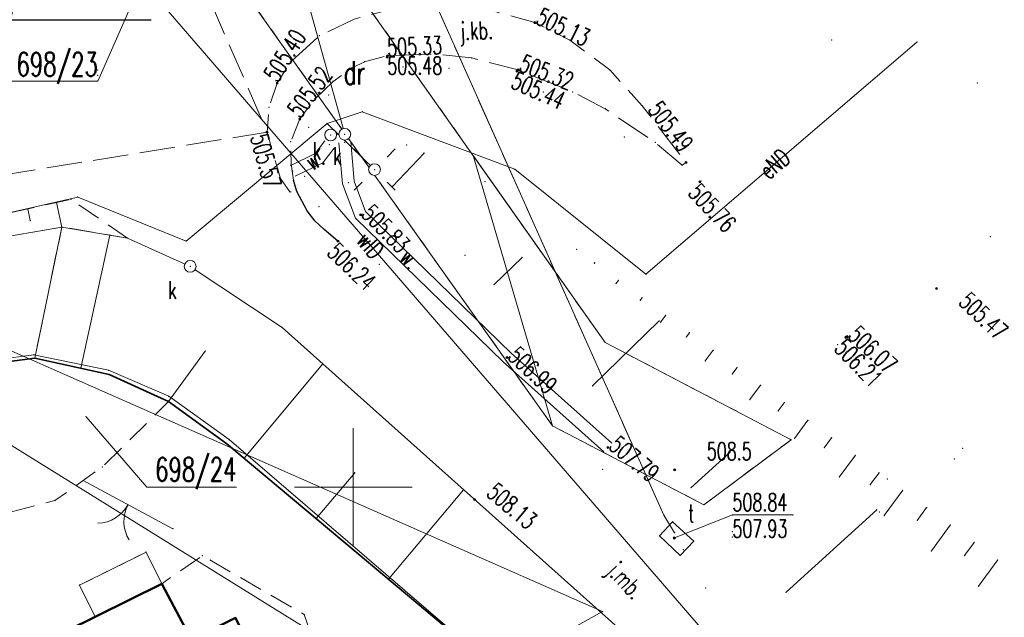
# Model space of a CAD drawing. Header units: metres. Extents: x 7422311 to 7422914, y 5495352 to 5495886.
# Tile 18 of 22: x 7422436 to 7422478, y 5495808 to 5495833. Entities that reach past the tile are written whole.
import ezdxf
from ezdxf import colors
from ezdxf.entities.mleader import LeaderData, LeaderLine
from ezdxf.enums import TextEntityAlignment as Align
from ezdxf.math import Vec2, Vec3

# ---------------------------------------------------------------- set-up
doc = ezdxf.new("R2010")
doc.units = ezdxf.units.M
doc.set_wipeout_variables(frame=1)
for name, pattern in [('L_0_03', [1, 0.5, -0.5]), ('L_0_04', [1.5, 1, -0.5]), ('L_0_06', [2, 1.5, -0.5]), ('L_2_50', [2.5, 2, -0.5])]:
    doc.linetypes.add(name, pattern=pattern)
doc.layers.get('0').update_dxf_attribs({"linetype": 'CONTINUOUS', "lineweight": 18})
for name, color, linetype, lineweight in [('_PROelCAD_ODNOSNIKI_SZCZEGOL', 7, 'CONTINUOUS', 13), ('EGB_Budynek', 7, 'CONTINUOUS', 50), ('EGB_DzialkaEwidencyjna', 7, 'CONTINUOUS', 18), ('EGB_KonturUzytkuGruntowego', 96, 'CONTINUOUS', 18), ('EGB_ObiektTrwaleZwiazanyZBudyn', 7, 'CONTINUOUS', 18), ('GES_InneUrzadzeniaTowarzyszac2', 7, 'CONTINUOUS', 18), ('GES_PrzewodElektroenergetyczny', 1, 'CONTINUOUS', 18), ('GES_PrzewodKanalizacyjny', 36, 'CONTINUOUS', 18), ('GES_PrzewodTelekomunikacyjny_P', 7, 'CONTINUOUS', 18), ('GES_PrzewodWodociagowy', 5, 'CONTINUOUS', 18), ('GES_Rzedna', 7, 'CONTINUOUS', 18), ('GES_UrzadzeniaSiecElektroener2', 7, 'CONTINUOUS', 18), ('GES_UrzadzeniaSiecTelekomunika', 7, 'CONTINUOUS', 18), ('GES_UrzadzeniaTowarzyszczaceL1', 7, 'CONTINUOUS', 18), ('KR_ObiektKarto', 7, 'CONTINUOUS', 18), ('OT_Komunikacja', 7, 'CONTINUOUS', 18), ('OT_Ogrodzenia', 7, 'CONTINUOUS', 18), ('OT_Rzedna', 7, 'CONTINUOUS', 18), ('OT_Skarpa', 7, 'CONTINUOUS', 18)]:
    doc.layers.add(name, color=color, linetype=linetype, lineweight=lineweight)
doc.styles.get("Standard").update_dxf_attribs({"font": 'simplex.shx'})
doc.linetypes.add('L_0_15_SHX', pattern='A,0,-0.375,-0.75,-0.75,-0.75,-0.75,-0.75,[1,mapa_aktualana_poszerzona1.shx,S=0.05,R=0,X=0,Y=0],-0.75,-0.75,-0.75,-0.75,-0.375', length=7.5)

# ---------------------------------------------------------------- blocks, each defined once
blk = doc.blocks.new('L_0_02_1')
at = {"color": 0}
blk.add_point((0, 0), dxfattribs=at)
blk = doc.blocks.new('L_0_02_2')
at = {"color": 0}
blk.add_point((0, 0), dxfattribs=at)
blk = doc.blocks.new('L_2_20_3')
at = {"color": 0, "linetype": 'Continuous', "lineweight": 13}
for centre, start, end in [((-3, 0), 299.98164, 0), ((3, 0), 180, 240.01836)]:
    blk.add_arc(centre, 3, start, end, dxfattribs=at)
blk = doc.blocks.new('SUPP')
at = {"color": 0, "linetype": 'Continuous', "lineweight": 18}
blk.add_wipeout([(0, -0.5), (0.25, -0.433), (0.433, -0.25), (0.5, 0), (0.433, 0.25), (0.25, 0.433), (0, 0.5), (-0.25, 0.433), (-0.433, 0.25), (-0.5, 0), (-0.433, -0.25), (-0.25, -0.433)], dxfattribs=at)
blk.add_circle((0, 0), 0.5, dxfattribs=at)
blk = doc.blocks.new('SUPW_O')
at = {"color": 0, "linetype": 'Continuous', "lineweight": 18}
blk.add_wipeout([(0, -0.5), (0.25, -0.433), (0.433, -0.25), (0.5, 0), (0.433, 0.25), (0.25, 0.433), (0, 0.5), (-0.25, 0.433), (-0.433, 0.25), (-0.5, 0), (-0.433, -0.25), (-0.25, -0.433)], dxfattribs=at)
blk.add_circle((0, 0), 0.5, dxfattribs=at)
blk = doc.blocks.new('SUPS01_07')
at = {"linetype": 'Continuous', "lineweight": 13}
blk.add_hatch(color=0, dxfattribs=at).paths.add_polyline_path([(0, -0.091, 1), (0, 0.091, 1)])
at = {"color": 0, "linetype": 'Continuous', "lineweight": 13}
blk.add_circle((0, 0), 0.0906, dxfattribs=at)
blk = doc.blocks.new('SUEO')
at = {"color": 0, "linetype": 'Continuous', "lineweight": 18, "flags": 128}
for points in [[(-1.06, 1.06), (-1.76, 1.76)], [(1.76, 1.76), (1.06, 1.06)], [(-1.74, -1.74), (-1.06, -1.06)], [(1.06, -1.06), (1.76, -1.76)]]:
    blk.add_lwpolyline(points, dxfattribs=at)
at = {"color": 0, "linetype": 'Continuous', "lineweight": 18}
blk.add_wipeout([(0, -0.5), (0.25, -0.433), (0.433, -0.25), (0.5, 0), (0.433, 0.25), (0.25, 0.433), (0, 0.5), (-0.25, 0.433), (-0.433, 0.25), (-0.5, 0), (-0.433, -0.25), (-0.25, -0.433)], dxfattribs=at)
blk.add_circle((0, 0), 0.5, dxfattribs=at)
blk = doc.blocks.new('OTRN')
at = {"linetype": 'Continuous', "lineweight": 13}
blk.add_hatch(color=0, dxfattribs=at).paths.add_polyline_path([(0, -0.091, 1), (0, 0.091, 1)])
at = {"color": 0, "linetype": 'Continuous', "lineweight": 13}
blk.add_circle((0, 0), 0.0906, dxfattribs=at)
blk = doc.blocks.new('OTRS')
at = {"linetype": 'Continuous', "lineweight": 13}
blk.add_hatch(color=0, dxfattribs=at).paths.add_polyline_path([(0, -0.091, 1), (0, 0.091, 1)])
at = {"color": 0, "linetype": 'Continuous', "lineweight": 13}
blk.add_circle((0, 0), 0.0906, dxfattribs=at)

msp = doc.modelspace()

# ---------------------------------------------------------------- linework, layer by layer
at = {"linetype": 'Continuous', "lineweight": 18, "flags": 128}
for points in [[(7422450.254, 5495811.057), (7422450.254, 5495816.057)], [(7422447.754, 5495813.557), (7422452.754, 5495813.557)]]:
    msp.add_lwpolyline(points, dxfattribs=at)
for p in [(7422457.954, 5495833.277), (7422457.954, 5495833.277), (7422457.954, 5495833.277), (7422457.954, 5495833.277), (7422448.814, 5495832.717), (7422448.814, 5495832.717), (7422448.814, 5495832.717), (7422448.814, 5495832.717), (7422459.444, 5495832.537), (7422459.444, 5495832.537), (7422459.444, 5495832.537), (7422459.444, 5495832.537), (7422470.544, 5495832.537), (7422470.544, 5495832.537), (7422474.163, 5495832.451), (7422474.163, 5495832.451), (7422451.704, 5495831.867), (7422451.704, 5495831.867), (7422451.704, 5495831.867), (7422451.704, 5495831.867), (7422453.724, 5495831.937), (7422453.724, 5495831.937), (7422453.724, 5495831.937), (7422453.724, 5495831.937), (7422455.274, 5495831.777), (7422455.274, 5495831.777), (7422455.274, 5495831.777), (7422455.274, 5495831.777), (7422447.604, 5495831.617), (7422447.604, 5495831.617), (7422447.604, 5495831.617), (7422447.604, 5495831.617), (7422450.204, 5495831.357), (7422450.204, 5495831.357), (7422450.204, 5495831.357), (7422450.204, 5495831.357), (7422450.734, 5495831.617), (7422450.734, 5495831.617), (7422450.734, 5495831.617), (7422450.734, 5495831.617), (7422452.364, 5495831.387), (7422452.364, 5495831.387), (7422439.417, 5495831.266), (7422439.417, 5495831.041), (7422454.314, 5495831.337), (7422454.314, 5495831.337), (7422457.244, 5495831.267), (7422457.244, 5495831.267), (7422457.244, 5495831.267), (7422457.244, 5495831.267), (7422461.134, 5495831.267), (7422461.134, 5495831.267), (7422461.134, 5495831.267), (7422461.134, 5495831.267), (7422439.417, 5495830.791), (7422447.024, 5495830.707), (7422447.024, 5495830.707), (7422447.024, 5495830.707), (7422447.024, 5495830.707), (7422449.394, 5495830.777), (7422449.394, 5495830.777), (7422449.394, 5495830.777), (7422449.394, 5495830.777), (7422450.004, 5495830.757), (7422450.004, 5495830.757), (7422476.721, 5495830.716), (7422476.721, 5495830.716), (7422449.214, 5495830.197), (7422449.214, 5495830.197), (7422458.314, 5495830.327), (7422458.314, 5495830.327), (7422459.564, 5495830.337), (7422459.564, 5495830.337), (7422459.564, 5495830.337), (7422459.564, 5495830.337), (7422448.614, 5495830.027), (7422448.614, 5495830.027), (7422448.614, 5495830.027), (7422448.614, 5495830.027), (7422462.514, 5495829.747), (7422462.514, 5495829.747), (7422462.514, 5495829.747), (7422462.514, 5495829.747), (7422446.684, 5495829.677), (7422446.684, 5495829.677), (7422446.684, 5495829.677), (7422446.684, 5495829.677), (7422450.637, 5495829.491), (7422450.637, 5495829.491), (7422460.944, 5495829.617), (7422460.944, 5495829.617), (7422460.944, 5495829.617), (7422460.944, 5495829.617), (7422447.984, 5495829.187), (7422447.984, 5495829.187), (7422447.984, 5495829.187), (7422447.984, 5495829.187), (7422449.142, 5495828.993), (7422449.142, 5495828.993), (7422449.142, 5495828.993), (7422449.142, 5495828.993), (7422446.594, 5495828.627), (7422446.594, 5495828.627), (7422446.594, 5495828.627), (7422446.594, 5495828.627), (7422446.594, 5495828.627), (7422446.594, 5495828.627), (7422446.594, 5495828.627), (7422446.594, 5495828.627), (7422446.594, 5495828.627), (7422446.594, 5495828.627), (7422448.364, 5495828.827), (7422448.364, 5495828.827), (7422447.604, 5495828.227), (7422447.604, 5495828.227), (7422447.604, 5495828.227), (7422447.604, 5495828.227), (7422452.514, 5495828.087), (7422452.514, 5495828.087), (7422452.514, 5495828.087), (7422452.514, 5495828.087), (7422461.744, 5495828.417), (7422461.744, 5495828.417), (7422463.064, 5495828.187), (7422463.064, 5495828.187), (7422463.064, 5495828.187), (7422463.064, 5495828.187), (7422453.253, 5495827.738), (7422455.337, 5495827.632), (7422447.614, 5495827.277), (7422447.614, 5495827.277), (7422447.614, 5495827.277), (7422447.614, 5495827.277), (7422448.794, 5495827.517), (7422448.794, 5495827.517), (7422464.204, 5495827.217), (7422464.204, 5495827.217), (7422464.204, 5495827.217), (7422464.204, 5495827.217), (7422464.204, 5495827.217), (7422464.204, 5495827.217), (7422464.364, 5495827.337), (7422464.364, 5495827.337), (7422464.364, 5495827.337), (7422464.364, 5495827.337), (7422447.684, 5495826.977), (7422447.684, 5495826.977), (7422457.101, 5495827.047), (7422457.101, 5495827.047), (7422447.164, 5495826.657), (7422447.164, 5495826.657), (7422447.164, 5495826.657), (7422447.164, 5495826.657), (7422447.724, 5495826.587), (7422447.724, 5495826.587), (7422447.724, 5495826.587), (7422447.724, 5495826.587), (7422448.194, 5495826.747), (7422448.194, 5495826.747), (7422450.044, 5495826.487), (7422450.044, 5495826.487), (7422455.834, 5495826.517), (7422455.834, 5495826.517), (7422455.834, 5495826.517), (7422455.834, 5495826.517), (7422465.004, 5495826.557), (7422465.004, 5495826.557), (7422465.004, 5495826.557), (7422465.004, 5495826.557), (7422447.564, 5495826.087), (7422447.564, 5495826.087), (7422447.564, 5495826.087), (7422447.564, 5495826.087), (7422447.864, 5495826.107), (7422447.864, 5495826.107), (7422447.864, 5495826.107), (7422447.864, 5495826.107), (7422447.864, 5495826.107), (7422447.864, 5495826.107), (7422437.664, 5495825.634), (7422438.274, 5495825.767), (7422438.274, 5495825.767), (7422438.274, 5495825.767), (7422438.274, 5495825.767), (7422438.567, 5495825.867), (7422438.567, 5495825.867), (7422464.754, 5495825.907), (7422464.754, 5495825.907), (7422436.443, 5495825.367), (7422448.294, 5495825.287), (7422448.294, 5495825.287), (7422448.294, 5495825.287), (7422448.294, 5495825.287), (7422448.804, 5495825.467), (7422448.804, 5495825.467), (7422450.564, 5495825.117), (7422450.564, 5495825.117), (7422436.55, 5495824.874), (7422448.624, 5495824.857), (7422448.624, 5495824.857), (7422448.626, 5495824.854), (7422448.626, 5495824.854), (7422437.89, 5495824.597), (7422437.894, 5495824.597), (7422437.894, 5495824.597), (7422437.894, 5495824.597), (7422437.894, 5495824.597), (7422437.894, 5495824.597), (7422437.894, 5495824.597), (7422437.894, 5495824.597), (7422437.894, 5495824.597), (7422439.932, 5495824.253), (7422449.014, 5495824.497), (7422449.014, 5495824.497), (7422449.014, 5495824.497), (7422449.014, 5495824.497), (7422440.674, 5495824.127), (7422440.674, 5495824.127), (7422440.674, 5495824.127), (7422440.674, 5495824.127), (7422440.674, 5495824.127), (7422440.674, 5495824.127), (7422440.674, 5495824.127), (7422440.674, 5495824.127), (7422443.162, 5495824.004), (7422443.162, 5495824.004), (7422449.604, 5495823.997), (7422449.604, 5495823.997), (7422449.604, 5495823.997), (7422449.604, 5495823.997), (7422477.274, 5495824.187), (7422459.734, 5495823.647), (7422459.734, 5495823.647), (7422459.734, 5495823.647), (7422459.734, 5495823.647), (7422459.734, 5495823.647), (7422459.734, 5495823.647), (7422451.354, 5495823.017), (7422451.354, 5495823.017), (7422454.994, 5495823.397), (7422454.994, 5495823.397), (7422457.412, 5495823.311), (7422460.474, 5495823.054), (7422460.496, 5495823.084), (7422462.664, 5495822.593), (7422462.664, 5495822.593), (7422461.398, 5495822.202), (7422461.501, 5495822.341), (7422456.217, 5495822.145), (7422462.425, 5495821.489), (7422462.506, 5495821.597), (7422463.234, 5495820.609), (7422463.292, 5495820.558), (7422463.51, 5495820.854), (7422447.234, 5495820.337), (7422447.234, 5495820.337), (7422447.234, 5495820.337), (7422447.234, 5495820.337), (7422447.234, 5495820.337), (7422447.234, 5495820.337), (7422464.515, 5495820.11), (7422460.934, 5495819.697), (7422460.934, 5495819.697), (7422460.934, 5495819.697), (7422460.934, 5495819.697), (7422460.934, 5495819.697), (7422460.934, 5495819.697), (7422460.934, 5495819.697), (7422460.934, 5495819.697), (7422460.934, 5495819.697), (7422460.934, 5495819.697), (7422464.377, 5495819.923), (7422471.204, 5495819.947), (7422471.204, 5495819.947), (7422471.204, 5495819.947), (7422471.204, 5495819.947), (7422443.974, 5495819.332), (7422465.52, 5495819.367), (7422470.804, 5495819.607), (7422470.804, 5495819.607), (7422436.704, 5495819.177), (7422436.704, 5495819.177), (7422436.704, 5495819.177), (7422436.704, 5495819.177), (7422436.744, 5495819.027), (7422436.744, 5495819.027), (7422436.744, 5495819.027), (7422436.744, 5495819.027), (7422436.744, 5495819.027), (7422436.744, 5495819.027), (7422456.774, 5495819.057), (7422456.774, 5495819.057), (7422465.185, 5495818.914), (7422438.698, 5495818.601), (7422439.874, 5495818.517), (7422439.874, 5495818.517), (7422439.874, 5495818.517), (7422439.874, 5495818.517), (7422448.967, 5495818.786), (7422466.525, 5495818.624), (7422439.904, 5495818.337), (7422439.904, 5495818.337), (7422439.904, 5495818.337), (7422439.904, 5495818.337), (7422466.329, 5495818.358), (7422460.407, 5495817.851), (7422467.53, 5495817.88), (7422442.414, 5495817.197), (7422442.414, 5495817.197), (7422442.414, 5495817.197), (7422442.414, 5495817.197), (7422442.414, 5495817.197), (7422442.414, 5495817.197), (7422442.421, 5495817.192), (7422442.424, 5495817.417), (7422442.424, 5495817.417), (7422442.424, 5495817.417), (7422442.424, 5495817.417), (7422467.079, 5495817.27), (7422468.28, 5495816.792), (7422468.535, 5495817.137), (7422438.917, 5495816.544), (7422469.54, 5495816.393), (7422458.704, 5495816.157), (7422458.704, 5495816.157), (7422458.704, 5495816.157), (7422458.704, 5495816.157), (7422458.704, 5495816.157), (7422458.704, 5495816.157), (7422458.704, 5495816.157), (7422458.704, 5495816.157), (7422458.704, 5495816.157), (7422458.704, 5495816.157), (7422458.704, 5495816.157), (7422444.984, 5495815.577), (7422444.984, 5495815.577), (7422444.984, 5495815.577), (7422444.984, 5495815.577), (7422468.824, 5495815.567), (7422468.824, 5495815.567), (7422468.824, 5495815.567), (7422468.824, 5495815.567), (7422468.824, 5495815.567), (7422468.824, 5495815.567), (7422468.824, 5495815.567), (7422468.824, 5495815.567), (7422468.824, 5495815.567), (7422468.824, 5495815.567), (7422468.824, 5495815.567), (7422468.824, 5495815.567), (7422468.972, 5495815.626), (7422470.545, 5495815.65), (7422444.894, 5495815.397), (7422444.894, 5495815.397), (7422444.894, 5495815.397), (7422444.894, 5495815.397), (7422444.894, 5495815.397), (7422444.894, 5495815.397), (7422461.054, 5495815.237), (7422461.054, 5495815.237), (7422470.232, 5495815.227), (7422476.104, 5495815.197), (7422476.104, 5495815.197), (7422476.104, 5495815.197), (7422476.104, 5495815.197), (7422445.618, 5495814.791), (7422466.234, 5495815.046), (7422471.55, 5495814.907), (7422475.744, 5495814.757), (7422475.744, 5495814.757), (7422439.614, 5495814.417), (7422439.614, 5495814.417), (7422460.834, 5495814.314), (7422460.834, 5495814.314), (7422463.884, 5495814.287), (7422463.884, 5495814.287), (7422438.795, 5495813.837), (7422438.795, 5495813.837), (7422450.316, 5495814.169), (7422470.866, 5495813.982), (7422472.555, 5495814.163), (7422472.914, 5495813.897), (7422472.914, 5495813.897), (7422454.93, 5495813.447), (7422464.572, 5495813.532), (7422472.184, 5495813.662), (7422473.562, 5495813.423), (7422437.594, 5495812.987), (7422437.594, 5495812.987), (7422465.124, 5495812.807), (7422465.124, 5495812.807), (7422465.124, 5495812.807), (7422465.124, 5495812.807), (7422465.124, 5495812.807), (7422465.124, 5495812.807), (7422465.124, 5495812.807), (7422465.124, 5495812.807), (7422465.124, 5495812.807), (7422465.124, 5495812.807), (7422472.459, 5495812.599), (7422474.57, 5495812.684), (7422448.684, 5495812.222), (7422463.428, 5495812.366), (7422463.428, 5495812.366), (7422463.428, 5495812.366), (7422463.428, 5495812.366), (7422466.333, 5495812.375), (7422468.911, 5495812.375), (7422472.564, 5495812.507), (7422472.564, 5495812.507), (7422472.564, 5495812.507), (7422472.564, 5495812.507), (7422472.564, 5495812.507), (7422472.564, 5495812.507), (7422472.775, 5495812.349), (7422474.173, 5495812.142), (7422442.604, 5495811.791), (7422442.604, 5495811.791), (7422463.794, 5495812.087), (7422463.794, 5495812.087), (7422475.578, 5495811.945), (7422463.244, 5495811.487), (7422463.244, 5495811.487), (7422463.874, 5495811.397), (7422463.874, 5495811.397), (7422463.874, 5495811.397), (7422463.874, 5495811.397), (7422463.88, 5495811.622), (7422463.88, 5495811.622), (7422466.333, 5495811.663), (7422466.333, 5495811.438), (7422464.254, 5495810.897), (7422464.254, 5495810.897), (7422464.254, 5495810.897), (7422464.254, 5495810.897), (7422464.694, 5495811.257), (7422464.694, 5495811.257), (7422476.586, 5495811.206), (7422441.461, 5495810.795), (7422441.461, 5495810.795), (7422441.461, 5495810.795), (7422441.461, 5495810.795), (7422443.854, 5495810.647), (7422443.854, 5495810.647), (7422464.124, 5495810.657), (7422464.124, 5495810.657), (7422474.775, 5495810.849), (7422476.181, 5495810.653), (7422477.594, 5495810.467), (7422451.75, 5495809.652), (7422438.639, 5495809.397), (7422438.639, 5495809.397), (7422438.639, 5495809.397), (7422438.639, 5495809.397), (7422442.127, 5495809.451), (7422442.127, 5495809.451), (7422442.127, 5495809.451), (7422442.127, 5495809.451), (7422442.127, 5495809.451), (7422442.127, 5495809.451), (7422465.204, 5495809.277), (7422465.204, 5495809.277), (7422476.776, 5495809.35), (7422468.612, 5495809.096), (7422440.245, 5495808.519), (7422440.245, 5495808.519), (7422439.304, 5495808.053), (7422439.304, 5495808.053), (7422439.304, 5495808.053), (7422439.304, 5495808.053), (7422448.174, 5495808.147), (7422448.174, 5495808.147), (7422460.83, 5495808.272), (7422460.83, 5495808.272), (7422460.83, 5495808.272), (7422460.83, 5495808.272), (7422460.83, 5495808.272), (7422460.83, 5495808.272)]:
    msp.add_point(p)
at = {"layer": 'EGB_Budynek', "linetype": 'Continuous', "lineweight": 50, "flags": 128}
msp.add_lwpolyline([(7422445.034, 5495803.734), (7422446.458, 5495800.746), (7422436.883, 5495795.984), (7422435.931, 5495797.923), (7422432.572, 5495804.719), (7422442.127, 5495809.451), (7422443.39, 5495807.072), (7422445.259, 5495808.005), (7422446.883, 5495804.626)], close=True, dxfattribs=at)
at = {"layer": 'EGB_DzialkaEwidencyjna', "linetype": 'CONTINUOUS', "lineweight": 18}
for p, q in [((7422447.314, 5495839.007), (7422460.934, 5495819.697)), ((7422458.704, 5495816.157), (7422443.664, 5495837.367)), ((7422455.337, 5495827.632), (7422460.934, 5495819.697)), ((7422458.704, 5495816.157), (7422455.337, 5495827.632)), ((7422460.934, 5495819.697), (7422468.824, 5495815.567)), ((7422460.934, 5495819.697), (7422468.824, 5495815.567)), ((7422433.854, 5495818.807), (7422436.704, 5495819.177)), ((7422436.704, 5495819.177), (7422439.874, 5495818.517)), ((7422439.874, 5495818.517), (7422442.424, 5495817.417)), ((7422442.424, 5495817.417), (7422444.984, 5495815.577)), ((7422451.864, 5495805.327), (7422434.334, 5495816.207)), ((7422434.334, 5495816.207), (7422451.864, 5495805.327)), ((7422465.124, 5495812.807), (7422458.704, 5495816.157)), ((7422465.124, 5495812.807), (7422458.704, 5495816.157)), ((7422444.984, 5495815.577), (7422454.154, 5495807.697)), ((7422468.824, 5495815.567), (7422465.124, 5495812.807)), ((7422468.824, 5495815.567), (7422465.124, 5495812.807))]:
    msp.add_line(p, q, dxfattribs=at)
at = {"layer": 'EGB_DzialkaEwidencyjna', "color": 7, "linetype": 'Continuous', "lineweight": 13, "flags": 128}
for points in [[(7422435.604, 5495830.791), (7422439.417, 5495830.791), (7422444.209, 5495841.686)], [(7422445.304, 5495813.557), (7422441.492, 5495813.557), (7422438.917, 5495816.544)]]:
    msp.add_lwpolyline(points, dxfattribs=at)
at = {"layer": 'EGB_KonturUzytkuGruntowego', "color": 96, "linetype": 'L_0_03', "lineweight": 18, "flags": 128}
msp.add_lwpolyline([(7422468.824, 5495815.567), (7422465.124, 5495812.807), (7422458.704, 5495816.157), (7422443.664, 5495837.367), (7422437.514, 5495851.047), (7422436.274, 5495854.847), (7422440.394, 5495855.137), (7422447.314, 5495839.007), (7422460.934, 5495819.697)], close=True, dxfattribs=at)
at = {"layer": 'EGB_ObiektTrwaleZwiazanyZBudyn', "linetype": 'Continuous', "lineweight": 18, "flags": 128}
msp.add_lwpolyline([(7422442.127, 5495809.451), (7422440.245, 5495808.519), (7422439.304, 5495808.053), (7422438.639, 5495809.397), (7422441.461, 5495810.795)], close=True, dxfattribs=at)
at = {"layer": 'GES_InneUrzadzeniaTowarzyszac2'}
for p in [(7422449.294, 5495828.507), (7422449.894, 5495828.537), (7422451.154, 5495827.037), (7422443.334, 5495822.927)]:
    msp.add_point(p, dxfattribs=at)
at = {"layer": 'GES_PrzewodElektroenergetyczny', "color": 1, "linetype": 'Continuous', "lineweight": 18, "flags": 128}
for points in [[(7422474.163, 5495832.451), (7422462.664, 5495822.593), (7422457.101, 5495827.047), (7422450.637, 5495829.491), (7422449.142, 5495828.993)], [(7422451.154, 5495827.037), (7422449.142, 5495828.993), (7422443.162, 5495824.004), (7422438.567, 5495825.867), (7422430.469, 5495824.022), (7422417.254, 5495818.797), (7422405.949, 5495814.471), (7422380.354, 5495803.297), (7422350.137, 5495789.838), (7422337.651, 5495789.769), (7422323.364, 5495795.282), (7422317.278, 5495798.229)]]:
    msp.add_lwpolyline(points, dxfattribs=at)
at = {"layer": 'GES_PrzewodKanalizacyjny', "color": 36, "linetype": 'Continuous', "lineweight": 18, "flags": 128}
msp.add_lwpolyline([(7422447.174, 5495838.307), (7422449.894, 5495828.537), (7422449.294, 5495828.507)], dxfattribs=at)
at = {"layer": 'GES_PrzewodTelekomunikacyjny_P', "color": 30, "linetype": 'L_2_50', "lineweight": 18, "flags": 128}
msp.add_lwpolyline([(7422436.477, 5495876.098), (7422436.573, 5495875.771), (7422436.862, 5495874.814), (7422437.158, 5495873.858), (7422437.459, 5495872.905), (7422437.766, 5495871.953), (7422438.078, 5495871.003), (7422438.397, 5495870.055), (7422438.721, 5495869.11), (7422439.052, 5495868.166), (7422439.388, 5495867.224), (7422439.73, 5495866.284), (7422440.077, 5495865.346), (7422440.431, 5495864.411), (7422440.79, 5495863.478), (7422441.155, 5495862.547), (7422441.525, 5495861.618), (7422441.901, 5495860.691), (7422442.092, 5495860.229), (7422443.426, 5495857.236), (7422443.573, 5495856.376), (7422444.114, 5495855.681), (7422463.428, 5495812.366)], dxfattribs=at)
at = {"layer": 'GES_PrzewodWodociagowy', "color": 5, "linetype": 'Continuous', "lineweight": 18, "flags": 128}
for points in [[(7422466.599, 5495805.728), (7422427.716, 5495850.784)], [(7422397.51, 5495838.569), (7422406.401, 5495832.277), (7422460.83, 5495808.272)], [(7422460.83, 5495808.272), (7422432.411, 5495792.389), (7422433.434, 5495786.957)]]:
    msp.add_lwpolyline(points, dxfattribs=at)
at = {"layer": 'GES_Rzedna', "color": 7, "linetype": 'Continuous', "lineweight": 13, "flags": 128}
msp.add_lwpolyline([(7422468.911, 5495812.375), (7422466.333, 5495812.375), (7422463.874, 5495811.397)], dxfattribs=at)
at = {"layer": 'GES_Rzedna', "color": 30}
msp.add_point((7422463.874, 5495811.397), dxfattribs=at)
at = {"layer": 'GES_UrzadzeniaSiecTelekomunika', "color": 30, "linetype": 'Continuous', "lineweight": 18, "flags": 128}
msp.add_lwpolyline([(7422464.124, 5495810.657), (7422463.244, 5495811.487), (7422463.794, 5495812.087), (7422464.694, 5495811.257)], close=True, dxfattribs=at)
at = {"layer": 'GES_UrzadzeniaTowarzyszczaceL1', "color": 7, "linetype": 'Continuous', "lineweight": 18, "flags": 128}
msp.add_lwpolyline([(7422438.033, 5495875.47), (7422438.746, 5495868.201), (7422439.289, 5495867.497), (7422439.588, 5495866.702), (7422442.092, 5495860.229), (7422443.426, 5495857.236), (7422463.428, 5495812.366), (7422463.88, 5495811.622)], dxfattribs=at)
at = {"layer": 'KR_ObiektKarto', "linetype": 'Continuous', "lineweight": 18, "flags": 128}
for points in [[(7422451.91, 5495826.321), (7422453.253, 5495827.738)], [(7422437.664, 5495825.634), (7422437.89, 5495824.597)], [(7422436.443, 5495825.367), (7422436.55, 5495824.874)], [(7422438.698, 5495818.601), (7422439.932, 5495824.253)], [(7422456.217, 5495822.145), (7422457.412, 5495823.311)], [(7422460.496, 5495823.084), (7422460.474, 5495823.054)], [(7422461.501, 5495822.341), (7422461.398, 5495822.202)], [(7422462.506, 5495821.597), (7422462.425, 5495821.489)], [(7422460.407, 5495817.851), (7422463.234, 5495820.609)], [(7422463.51, 5495820.854), (7422463.292, 5495820.558)], [(7422464.515, 5495820.11), (7422464.377, 5495819.923)], [(7422442.421, 5495817.192), (7422443.974, 5495819.332)], [(7422465.52, 5495819.367), (7422465.185, 5495818.914)], [(7422445.618, 5495814.791), (7422448.967, 5495818.786)], [(7422466.525, 5495818.624), (7422466.329, 5495818.358)], [(7422467.53, 5495817.88), (7422467.079, 5495817.27)], [(7422468.535, 5495817.137), (7422468.28, 5495816.792)], [(7422469.54, 5495816.393), (7422468.972, 5495815.626)], [(7422470.545, 5495815.65), (7422470.232, 5495815.227)], [(7422464.572, 5495813.532), (7422466.234, 5495815.046)], [(7422471.55, 5495814.907), (7422470.866, 5495813.982)], [(7422448.684, 5495812.222), (7422450.316, 5495814.169)], [(7422472.555, 5495814.163), (7422472.184, 5495813.662)], [(7422451.75, 5495809.652), (7422454.93, 5495813.447)], [(7422473.562, 5495813.423), (7422472.775, 5495812.349)], [(7422468.612, 5495809.096), (7422472.459, 5495812.599)], [(7422474.57, 5495812.684), (7422474.173, 5495812.142)], [(7422475.578, 5495811.945), (7422474.775, 5495810.849)], [(7422476.586, 5495811.206), (7422476.181, 5495810.653)], [(7422477.594, 5495810.467), (7422476.776, 5495809.35)]]:
    msp.add_lwpolyline(points, dxfattribs=at)
at = {"layer": 'OT_Komunikacja', "linetype": 'CONTINUOUS', "lineweight": 18}
for p, q in [((7422448.633, 5495827.717), (7422449.047, 5495828.25)), ((7422449.798, 5495826.431), (7422449.645, 5495828.175)), ((7422450.29, 5495826.544), (7422450.143, 5495828.219)), ((7422447.575, 5495827.202), (7422448.633, 5495827.717)), ((7422448.956, 5495827.318), (7422449.442, 5495827.944)), ((7422447.794, 5495826.752), (7422448.956, 5495827.318)), ((7422450.35, 5495824.977), (7422449.798, 5495826.431)), ((7422450.778, 5495825.258), (7422450.29, 5495826.544)), ((7422456.945, 5495819.24), (7422450.778, 5495825.258)), ((7422456.604, 5495818.874), (7422450.35, 5495824.977)), ((7422461.221, 5495815.424), (7422456.945, 5495819.24)), ((7422460.888, 5495815.051), (7422456.604, 5495818.874))]:
    msp.add_line(p, q, dxfattribs=at)
at = {"layer": 'OT_Komunikacja', "color": 7, "linetype": 'L_0_06', "lineweight": 18, "flags": 128}
msp.add_lwpolyline([(7422433.214, 5495826.447), (7422429.134, 5495832.847), (7422432.344, 5495833.817, 0.075137), (7422438.768, 5495838.036, 0.075137), (7422443.658, 5495843.966, 0.117876), (7422445.879, 5495850.558, 0.117875), (7422444.878, 5495857.442), (7422441.833, 5495864.275), (7422438.49, 5495874.248), (7422447.854, 5495869.357), (7422449.827, 5495866.426), (7422450.792, 5495863.56), (7422456.474, 5495852.397), (7422449.674, 5495846.137), (7422449.124, 5495845.357), (7422447.614, 5495842.727), (7422446.524, 5495841.037), (7422445.104, 5495838.997), (7422443.104, 5495836.687), (7422442.894, 5495836.317), (7422442.904, 5495835.857), (7422443.224, 5495835.547), (7422443.654, 5495835.437), (7422446.594, 5495828.627)], format="xyb", close=True, dxfattribs=at)
msp.add_lwpolyline([(7422447.564, 5495826.087), (7422447.164, 5495826.657), (7422446.594, 5495828.627), (7422446.684, 5495829.677), (7422447.024, 5495830.707), (7422447.604, 5495831.617), (7422448.814, 5495832.717), (7422450.294, 5495833.417), (7422451.934, 5495833.867), (7422454.114, 5495834.067), (7422455.794, 5495833.877), (7422457.954, 5495833.277), (7422459.444, 5495832.537), (7422461.134, 5495831.267), (7422462.514, 5495829.747), (7422464.364, 5495827.337), (7422464.204, 5495827.217), (7422463.064, 5495828.187), (7422460.944, 5495829.617), (7422459.564, 5495830.337), (7422457.244, 5495831.267), (7422455.274, 5495831.777), (7422453.724, 5495831.937), (7422451.704, 5495831.867), (7422450.734, 5495831.617), (7422450.204, 5495831.357), (7422449.394, 5495830.777), (7422448.614, 5495830.027), (7422447.984, 5495829.187), (7422447.604, 5495828.227), (7422447.614, 5495827.277), (7422447.724, 5495826.587), (7422447.864, 5495826.107)], close=True, dxfattribs=at)
at = {"layer": 'OT_Komunikacja', "color": 7, "linetype": 'Continuous', "lineweight": 25, "flags": 128}
msp.add_lwpolyline([(7422449.604, 5495823.997), (7422449.014, 5495824.497), (7422448.626, 5495824.854), (7422448.294, 5495825.287), (7422447.864, 5495826.107), (7422447.724, 5495826.587)], dxfattribs=at)
at = {"layer": 'OT_Komunikacja', "color": 7, "linetype": 'L_0_04', "lineweight": 18, "flags": 128}
msp.add_lwpolyline([(7422454.214, 5495807.587), (7422451.134, 5495804.467), (7422449.824, 5495803.232), (7422448.174, 5495808.147), (7422443.854, 5495810.647), (7422442.127, 5495809.451), (7422441.461, 5495810.795), (7422438.639, 5495809.397), (7422439.304, 5495808.053), (7422432.572, 5495804.719), (7422428.864, 5495802.904), (7422424.744, 5495811.267), (7422427.414, 5495812.557), (7422430.724, 5495811.937), (7422434.114, 5495812.067), (7422437.594, 5495812.987), (7422439.614, 5495814.417), (7422442.421, 5495817.192), (7422444.894, 5495815.397)], close=True, dxfattribs=at)
at = {"layer": 'OT_Ogrodzenia', "linetype": 'CONTINUOUS', "lineweight": 35}
for p, q in [((7422433.784, 5495818.647), (7422436.744, 5495819.027)), ((7422436.744, 5495819.027), (7422439.904, 5495818.337)), ((7422439.904, 5495818.337), (7422442.421, 5495817.192)), ((7422442.421, 5495817.192), (7422444.894, 5495815.397)), ((7422444.894, 5495815.397), (7422454.214, 5495807.587))]:
    msp.add_line(p, q, dxfattribs=at)
at = {"layer": 'OT_Ogrodzenia', "linetype": 'L_0_15_SHX', "lineweight": 35}
for p, q in [((7422433.784, 5495818.647), (7422436.744, 5495819.027)), ((7422436.744, 5495819.027), (7422439.904, 5495818.337)), ((7422439.904, 5495818.337), (7422442.421, 5495817.192)), ((7422442.421, 5495817.192), (7422444.894, 5495815.397)), ((7422444.894, 5495815.397), (7422454.214, 5495807.587))]:
    msp.add_line(p, q, dxfattribs=at)
at = {"layer": 'OT_Ogrodzenia', "linetype": 'CONTINUOUS', "lineweight": 18}
msp.add_line((7422438.795, 5495813.837), (7422442.604, 5495811.791), dxfattribs=at)
at = {"layer": 'OT_Rzedna'}
for p in [(7422457.954, 5495833.277), (7422451.694, 5495831.817), (7422451.704, 5495831.867), (7422457.194, 5495831.217), (7422457.244, 5495831.267), (7422447.024, 5495830.707), (7422447.984, 5495829.187), (7422446.594, 5495828.627), (7422464.364, 5495827.337), (7422464.954, 5495826.517), (7422450.564, 5495825.117), (7422449.604, 5495823.997), (7422474.995, 5495821.988), (7422471.144, 5495819.917), (7422471.204, 5495819.947), (7422456.774, 5495819.057), (7422461.054, 5495815.237), (7422463.884, 5495814.287), (7422455.397, 5495813.029)]:
    msp.add_point(p, dxfattribs=at)
at = {"layer": 'OT_Skarpa', "color": 7, "linetype": 'L_0_04', "lineweight": 18, "flags": 128}
for points in [[(7422440.674, 5495824.127), (7422437.89, 5495824.597), (7422433.664, 5495823.857), (7422415.104, 5495816.397), (7422397.904, 5495809.197), (7422377.964, 5495800.787), (7422380.354, 5495803.297), (7422398.194, 5495811.027), (7422417.254, 5495818.797), (7422432.144, 5495824.427), (7422438.274, 5495825.767)], [(7422436.744, 5495819.027), (7422433.784, 5495818.647), (7422431.294, 5495817.377), (7422425.344, 5495814.427), (7422413.874, 5495808.307), (7422404.504, 5495807.047), (7422380.384, 5495796.397), (7422377.964, 5495800.787), (7422397.904, 5495809.197), (7422415.104, 5495816.397), (7422433.664, 5495823.857), (7422437.89, 5495824.597)]]:
    msp.add_lwpolyline(points, close=True, dxfattribs=at)
at = {"layer": 'OT_Skarpa', "color": 7, "linetype": 'Continuous', "lineweight": 18, "flags": 128}
msp.add_lwpolyline([(7422444.894, 5495815.397), (7422442.421, 5495817.192), (7422439.904, 5495818.337), (7422436.744, 5495819.027), (7422437.89, 5495824.597), (7422440.674, 5495824.127), (7422443.334, 5495822.927), (7422447.234, 5495820.337), (7422462.134, 5495806.997), (7422454.214, 5495807.587)], close=True, dxfattribs=at)

# ---------------------------------------------------------------- block references
at = {"layer": 'EGB_DzialkaEwidencyjna', "color": 7, "linetype": 'Continuous'}
for name, p, xscale, yscale, zscale, rotation in [('L_0_02_2', (7422455.337, 5495827.632), 0.4999999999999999, 0.4999999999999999, 0.4999999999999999, 286.3500000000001), ('L_0_02_1', (7422455.337, 5495827.632), 0.5, 0.5, 0.5, 125.2), ('L_0_02_1', (7422455.337, 5495827.632), 0.5, 0.5, 0.5, 305.1999999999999), ('L_0_02_2', (7422455.337, 5495827.632), 0.4999999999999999, 0.4999999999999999, 0.4999999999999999, 286.3500000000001), ('L_0_02_1', (7422460.934, 5495819.697), 0.4999999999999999, 0.4999999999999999, 0.4999999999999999, 332.37), ('L_0_02_2', (7422460.934, 5495819.697), 0.5, 0.5, 0.5, 125.2), ('L_0_02_2', (7422460.934, 5495819.697), 0.5, 0.5, 0.5, 125.2), ('L_0_02_1', (7422460.934, 5495819.697), 0.4999999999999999, 0.4999999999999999, 0.4999999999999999, 332.37), ('L_0_02_2', (7422436.704, 5495819.177), 0.5, 0.5, 0.5, 187.3999999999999), ('L_0_02_1', (7422436.704, 5495819.177), 0.4999999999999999, 0.4999999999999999, 0.4999999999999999, 348.24), ('L_0_02_2', (7422436.704, 5495819.177), 0.4999999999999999, 0.4999999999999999, 0.4999999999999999, 348.24), ('L_0_02_1', (7422436.704, 5495819.177), 0.5, 0.5, 0.5, 187.3999999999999), ('L_0_02_2', (7422439.874, 5495818.517), 0.5, 0.5, 0.5, 168.24), ('L_0_02_1', (7422439.874, 5495818.517), 0.5, 0.5, 0.5, 336.67), ('L_0_02_2', (7422439.874, 5495818.517), 0.5, 0.5, 0.5, 336.67), ('L_0_02_1', (7422439.874, 5495818.517), 0.5, 0.5, 0.5, 168.24), ('L_0_02_2', (7422442.424, 5495817.417), 0.5, 0.5, 0.5, 156.67), ('L_0_02_1', (7422442.424, 5495817.417), 0.5, 0.5, 0.5, 324.29), ('L_0_02_2', (7422442.424, 5495817.417), 0.5, 0.5, 0.5, 324.29), ('L_0_02_1', (7422442.424, 5495817.417), 0.5, 0.5, 0.5, 156.67), ('L_0_02_2', (7422458.704, 5495816.157), 0.5, 0.5, 0.5, 332.44), ('L_0_02_1', (7422458.704, 5495816.157), 0.5, 0.5, 0.5, 125.34), ('L_0_02_2', (7422458.704, 5495816.157), 0.5, 0.5, 0.5, 125.34), ('L_0_02_1', (7422458.704, 5495816.157), 0.4999999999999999, 0.4999999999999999, 0.4999999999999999, 106.35), ('L_0_02_2', (7422458.704, 5495816.157), 0.5, 0.5, 0.5, 332.44), ('L_0_02_1', (7422458.704, 5495816.157), 0.4999999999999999, 0.4999999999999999, 0.4999999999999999, 106.35), ('L_0_02_1', (7422444.984, 5495815.577), 0.5, 0.5, 0.5, 319.33), ('L_0_02_2', (7422444.984, 5495815.577), 0.5, 0.5, 0.5, 144.29), ('L_0_02_2', (7422444.984, 5495815.577), 0.5, 0.5, 0.5, 319.33), ('L_0_02_1', (7422444.984, 5495815.577), 0.5, 0.5, 0.5, 144.29), ('L_0_02_2', (7422468.824, 5495815.567), 0.5, 0.5, 0.5, 152.37), ('L_0_02_1', (7422468.824, 5495815.567), 0.4999999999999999, 0.4999999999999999, 0.4999999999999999, 216.7199999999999), ('L_0_02_2', (7422468.824, 5495815.567), 0.5, 0.5, 0.5, 152.37), ('L_0_02_1', (7422468.824, 5495815.567), 0.4999999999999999, 0.4999999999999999, 0.4999999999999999, 216.7199999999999), ('L_0_02_2', (7422465.124, 5495812.807), 0.5, 0.5, 0.5, 36.72), ('L_0_02_1', (7422465.124, 5495812.807), 0.5, 0.5, 0.5, 152.44), ('L_0_02_2', (7422465.124, 5495812.807), 0.5, 0.5, 0.5, 36.72), ('L_0_02_1', (7422465.124, 5495812.807), 0.5, 0.5, 0.5, 152.44)]:
    msp.add_blockref(name, p, dxfattribs=dict(at, xscale=xscale, yscale=yscale, zscale=zscale, rotation=rotation))
at = {"layer": 'GES_Rzedna', "color": 30, "linetype": 'Continuous', "xscale": 0.5, "yscale": 0.5, "zscale": 0.5}
msp.add_blockref('SUPS01_07', (7422463.874, 5495811.397), dxfattribs=at)
at = {"layer": 'OT_Ogrodzenia', "color": 7, "linetype": 'Continuous', "xscale": 0.5, "yscale": 0.5, "zscale": 0.5, "rotation": 331.75}
msp.add_blockref('L_2_20_3', (7422440.7, 5495812.814), dxfattribs=at)
at = {"layer": 'OT_Rzedna', "linetype": 'Continuous', "xscale": 0.5, "yscale": 0.5, "zscale": 0.5}
for name, p in [('OTRS', (7422457.954, 5495833.277)), ('OTRS', (7422451.694, 5495831.817)), ('OTRS', (7422451.704, 5495831.867)), ('OTRS', (7422457.194, 5495831.217)), ('OTRS', (7422457.244, 5495831.267)), ('OTRS', (7422447.024, 5495830.707)), ('OTRS', (7422447.984, 5495829.187)), ('OTRS', (7422446.594, 5495828.627)), ('OTRS', (7422464.364, 5495827.337)), ('OTRS', (7422464.954, 5495826.517)), ('OTRS', (7422450.564, 5495825.117)), ('OTRS', (7422449.604, 5495823.997)), ('OTRS', (7422471.144, 5495819.917)), ('OTRS', (7422471.204, 5495819.947)), ('OTRS', (7422456.774, 5495819.057)), ('OTRS', (7422461.054, 5495815.237)), ('OTRN', (7422463.884, 5495814.287))]:
    msp.add_blockref(name, p, dxfattribs=at)
at = {"layer": 'OT_Rzedna', "linetype": 'Continuous'}
for p, xscale, yscale, zscale, rotation in [((7422474.995, 5495821.988), 0.5, 0.5, 0.5, 335.31), ((7422455.397, 5495813.029), 0.4999999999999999, 0.4999999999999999, 0.4999999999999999, 31.58)]:
    msp.add_blockref('OTRS', p, dxfattribs=dict(at, xscale=xscale, yscale=yscale, zscale=zscale, rotation=rotation))

# ---------------------------------------------------------------- texts
at = {"layer": 'EGB_DzialkaEwidencyjna', "color": 7, "lineweight": 20, "width": 0.66}
msp.add_text('698/23', height=1, dxfattribs=at).set_placement((7422439.417, 5495830.707), align=Align.BOTTOM_RIGHT)
msp.add_text('698/24', height=1, dxfattribs=at).set_placement((7422445.304, 5495814.807), align=Align.TOP_RIGHT)
at = {"layer": 'EGB_KonturUzytkuGruntowego', "color": 96, "lineweight": 20, "width": 0.66}
msp.add_text('dr', height=1, dxfattribs=at).set_placement((7422449.855, 5495831.644), align=Align.TOP_LEFT)
at = {"layer": 'GES_InneUrzadzeniaTowarzyszac2', "color": 7, "lineweight": 15, "width": 0.66}
msp.add_text('k', height=0.75, dxfattribs=at).set_placement((7422442.402, 5495821.318), align=Align.BOTTOM_LEFT)
at = {"layer": 'GES_PrzewodElektroenergetyczny', "color": 1, "lineweight": 15, "width": 0.66}
msp.add_text('eND', height=0.75, rotation=40.6, dxfattribs=at).set_placement((7422468.13, 5495827.28), align=Align.MIDDLE_CENTER)
at = {"layer": 'GES_PrzewodWodociagowy', "color": 5, "lineweight": 15, "width": 0.66}
msp.add_text('wlD', height=0.75, rotation=310.8, dxfattribs=at).set_placement((7422450.98, 5495823.826), align=Align.MIDDLE_CENTER)
at = {"layer": 'GES_Rzedna', "color": 30, "lineweight": 15, "width": 0.66}
for s, p in [('508.84', (7422466.333, 5495812.313)), ('507.93', (7422466.333, 5495811.188))]:
    msp.add_text(s, height=0.75, dxfattribs=at).set_placement(p, align=Align.BOTTOM_LEFT)
at = {"layer": 'GES_UrzadzeniaSiecTelekomunika', "color": 30, "lineweight": 15, "width": 0.66}
msp.add_text('t', height=0.75, dxfattribs=at).set_placement((7422464.461, 5495811.837), align=Align.BOTTOM_LEFT)
at = {"layer": 'OT_Komunikacja', "color": 7, "lineweight": 15, "width": 0.66}
for s, rotation, p in [('j.kb.', 1.9, (7422455.482, 5495832.938)), ('w.', 30.1, (7422448.608, 5495827.463)), ('w.', 316, (7422452.659, 5495823.25)), ('j.mb.', 313.3, (7422461.814, 5495809.604))]:
    msp.add_text(s, height=0.75, rotation=rotation, dxfattribs=at).set_placement(p, align=Align.MIDDLE_CENTER)
at = {"layer": 'OT_Rzedna', "color": 7, "lineweight": 15, "width": 0.66}
for s, rotation, p in [('505.13', 334.3, (7422457.846, 5495833.052)), ('505.40', 57.7, (7422447.236, 5495830.574)), ('505.33', 2.7, (7422451.716, 5495831.618)), ('505.32', 338.5, (7422457.153, 5495831.035)), ('505.52', 53.1, (7422448.184, 5495829.037)), ('505.49', 307.5, (7422462.534, 5495829.426)), ('505.83', 314.4, (7422450.386, 5495824.942)), ('506.07', 316.4, (7422471.032, 5495819.766)), ('506.99', 316.8, (7422456.603, 5495818.875)), ('507.79', 320, (7422460.894, 5495815.046))]:
    msp.add_text(s, height=0.75, rotation=rotation, dxfattribs=at).set_placement(p, align=Align.BOTTOM_LEFT)
for s, rotation, p in [('505.48', 0.3, (7422451.694, 5495831.817)), ('505.44', 335.7, (7422457.194, 5495831.217)), ('505.57', 285.6, (7422446.594, 5495828.627)), ('505.76', 313.3, (7422464.954, 5495826.517)), ('506.24', 316.4, (7422449.604, 5495823.997)), ('505.47', 316.3, (7422476.401, 5495821.894)), ('506.21', 314.2, (7422471.144, 5495819.917)), ('508.13', 319.8, (7422456.334, 5495813.796))]:
    msp.add_text(s, height=0.75, rotation=rotation, dxfattribs=at).set_placement(p, align=Align.TOP_LEFT)
msp.add_text('508.5', height=0.75, dxfattribs=at).set_placement((7422465.248, 5495815.453), align=Align.TOP_LEFT)

# ---------------------------------------------------------------- next in the draw order: block references
at = {"layer": 'GES_InneUrzadzeniaTowarzyszac2', "linetype": 'Continuous', "xscale": 0.5, "yscale": 0.5, "zscale": 0.5}
for name, p in [('SUPW_O', (7422449.294, 5495828.507)), ('SUPP', (7422451.154, 5495827.037)), ('SUPW_O', (7422443.334, 5495822.927))]:
    msp.add_blockref(name, p, dxfattribs=at)

# ---------------------------------------------------------------- next in the draw order: leaders
at = {"layer": '_PROelCAD_ODNOSNIKI_SZCZEGOL', "lineweight": 18}
ml = msp.add_multileader_mtext('Standard', dxfattribs=at)
ml.set_content('proj. ZKŁ', color=256)
ml.set_leader_properties()
ml.build(insert=Vec2(0, 0))
ml.multileader.update_dxf_attribs({"text_left_attachment_type": 6, "text_right_attachment_type": 6, "dogleg_length": 0, "arrow_head_size": 2})
ctx = ml.context
ctx.base_point, ctx.char_height, ctx.arrow_head_size, ctx.landing_gap_size, ctx.plane_origin = Vec3(7422431.683, 5495833.396), 1.5, 2, 0.4, Vec3(7422442.229, 5495817.963)
ctx.left_attachment, ctx.right_attachment = 6, 6
notes = []
notes.append((ctx, [(0, (1, 1, 0), (7422431.683, 5495833.396), (1, 0), 0, [(0, [(7422425.904, 5495840.979)], 0, [])])]))
ctx.mtext.insert, ctx.mtext.flow_direction = Vec3(7422432.083, 5495835.396), 5
ctx.mtext.has_bg_fill, ctx.mtext.bg_color, ctx.mtext.bg_scale_factor, ctx.mtext.bg_transparency, ctx.mtext.use_window_bg_color = 1, -939524096, 1.1, 0, 1
for ctx, leaders in notes:
    for number, flags, end, landing, length, lines in leaders:
        leader = LeaderData()
        leader.index, (leader.has_last_leader_line, leader.has_dogleg_vector, leader.attachment_direction) = number, flags
        leader.last_leader_point, leader.dogleg_vector, leader.dogleg_length = Vec3(end), Vec3(landing), length
        for number, points, colour, breaks in lines:
            line = LeaderLine()
            line.index, line.vertices, line.color, line.breaks = number, Vec3.list(points), colors.encode_raw_color(colour), breaks
            leader.lines.append(line)
        ctx.leaders.append(leader)

# ---------------------------------------------------------------- next in the draw order: linework, layer by layer
for p in [(7422449.294, 5495828.507), (7422449.294, 5495828.507), (7422449.294, 5495828.507), (7422449.294, 5495828.507), (7422449.244, 5495828.097), (7422449.244, 5495828.097), (7422443.334, 5495822.927), (7422443.334, 5495822.927), (7422443.334, 5495822.927), (7422443.334, 5495822.927), (7422443.334, 5495822.927), (7422443.334, 5495822.927)]:
    msp.add_point(p)
at = {"layer": 'GES_UrzadzeniaSiecElektroener2'}
msp.add_point((7422451.154, 5495827.037), dxfattribs=at)

# ---------------------------------------------------------------- next in the draw order: block references
at = {"layer": 'GES_InneUrzadzeniaTowarzyszac2', "linetype": 'Continuous', "xscale": 0.5, "yscale": 0.5, "zscale": 0.5}
msp.add_blockref('SUPW_O', (7422449.894, 5495828.537), dxfattribs=at)

# ---------------------------------------------------------------- next in the draw order: texts
at = {"layer": 'GES_InneUrzadzeniaTowarzyszac2', "color": 7, "lineweight": 15, "width": 0.66}
for p in [(7422448.533, 5495827.227), (7422449.404, 5495827.014)]:
    msp.add_text('k', height=0.75, dxfattribs=at).set_placement(p, align=Align.BOTTOM_LEFT)

# ---------------------------------------------------------------- next in the draw order: linework, layer by layer
for p in [(7422449.894, 5495828.537), (7422449.894, 5495828.537), (7422449.894, 5495828.537), (7422449.894, 5495828.537), (7422449.894, 5495828.537), (7422449.894, 5495828.537), (7422449.894, 5495828.197), (7422449.894, 5495828.197)]:
    msp.add_point(p)

# ---------------------------------------------------------------- next in the draw order: block references
at = {"layer": 'GES_UrzadzeniaSiecElektroener2', "linetype": 'Continuous', "xscale": 0.5, "yscale": 0.5, "zscale": 0.5}
msp.add_blockref('SUEO', (7422451.154, 5495827.037), dxfattribs=at)

# ---------------------------------------------------------------- next in the draw order: linework, layer by layer
for p in [(7422451.154, 5495827.037), (7422451.154, 5495827.037), (7422451.154, 5495827.037), (7422451.154, 5495827.037), (7422451.91, 5495826.321)]:
    msp.add_point(p)

doc.saveas('drawing.dxf')
